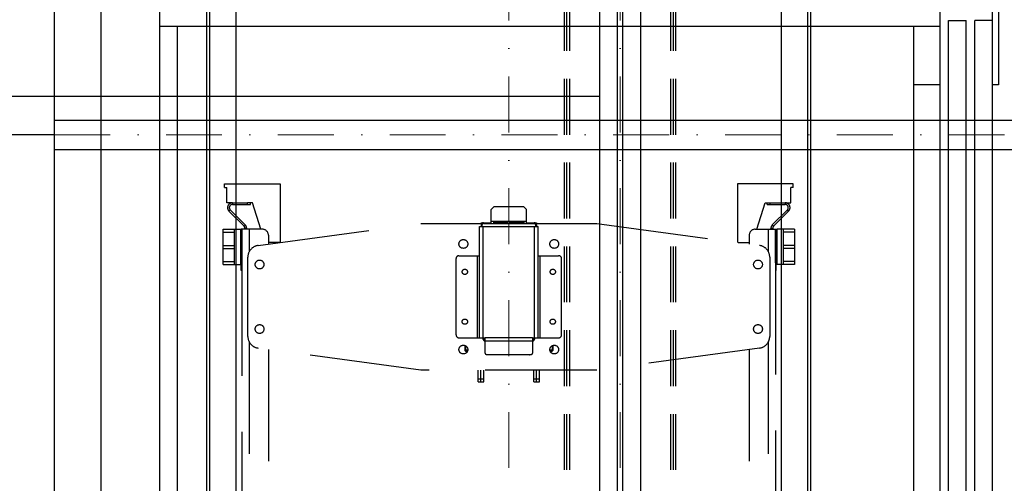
# Model space of a CAD drawing. Header units: millimetres. Extents: x 132157 to 155303, y 33763 to 45643.
# Tile 65 of 256: x 140194 to 141313, y 39630 to 40157. Entities that reach past the tile are written whole.
import ezdxf

# ---------------------------------------------------------------- set-up
doc = ezdxf.new("R2010")
doc.units = ezdxf.units.MM
doc.header["$LTSCALE"] = 20
doc.header["$PDMODE"] = 35
doc.header["$PDSIZE"] = 10
doc.linetypes.add('ČERCHOVANÁ2', pattern=[12.7, 6.35, -3.175, 0, -3.175])
doc.linetypes.add('ČÁRKOVANÁ2', pattern=[9.525, 6.35, -3.175])
for name, color, linetype in [('KABINA', 5, 'Continuous'), ('KOTY', 7, 'Continuous'), ('PROTIVÁHA', 30, 'Continuous'), ('PŘEJEZD', 7, 'ČÁRKOVANÁ2'), ('VODÍTKA', 36, 'Continuous')]:
    doc.layers.add(name, color=color, linetype=linetype)
doc.layers.add('OSY', color=1, linetype='ČERCHOVANÁ2', lineweight=9)
doc.styles.get("Standard").update_dxf_attribs({"font": 'arial.ttf'})
doc.dimstyles.get("Standard").update_dxf_attribs({"dimscale": 20, "dimtxt": 3, "dimasz": 3, "dimexe": 1, "dimexo": 0, "dimgap": 1.5, "dimtad": 1, "dimdsep": 46, "dimtxsty": 'Standard', "dimcen": 0, "dimdle": 1, "dimclrd": 256, "dimclre": 256, "dimclrt": 256, "dimaunit": 1, "dimadec": 0, "dimazin": 0, "dimtfac": 0.6, "dimtmove": 0, "dimatfit": 3, "dimfxl": 0, "dimtolj": 1, "dimarcsym": 0})

# ---------------------------------------------------------------- blocks, each defined once
blk = doc.blocks.new('*D524')
at = {"layer": 'Defpoints', "color": 0, "ltscale": 0.5}
for p in [(139666.5, 40025.9), (140233.2, 40025.9), (140233.2, 38359.3)]:
    blk.add_point(p, dxfattribs=at)
at = {"layer": 'KOTY', "lineweight": -2, "ltscale": 0.5}
for p, q in [((140233.2, 40025.9), (139646.5, 40025.9)), ((139666.5, 38419.3), (139666.5, 39965.9)), ((140233.2, 38359.3), (139646.5, 38359.3))]:
    blk.add_line(p, q, dxfattribs=at)
at = {"layer": 'KOTY', "ltscale": 0.5}
for points in [[(139656.5, 39965.9), (139676.5, 39965.9), (139666.5, 40025.9)], [(139656.5, 38419.3), (139676.5, 38419.3), (139666.5, 38359.3)]]:
    blk.add_solid(points, dxfattribs=at)
at = {"layer": 'KOTY', "ltscale": 0.5, "insert": (139605.9, 39192.6), "char_height": 60, "attachment_point": 5, "rotation": 90}
blk.add_mtext('\\A1;2500', dxfattribs=at)
blk = doc.blocks.new('*D527')
at = {"layer": 'Defpoints', "color": 0, "ltscale": 0.5}
for p in [(139486.5, 40475.9), (140853.2, 40475.9), (140853.2, 37142.6)]:
    blk.add_point(p, dxfattribs=at)
at = {"layer": 'KOTY', "lineweight": -2, "ltscale": 0.5}
for p, q in [((140853.2, 40475.9), (139466.5, 40475.9)), ((139486.5, 37202.6), (139486.5, 40415.9)), ((140853.2, 37142.6), (139466.5, 37142.6))]:
    blk.add_line(p, q, dxfattribs=at)
at = {"layer": 'KOTY', "ltscale": 0.5}
for points in [[(139476.5, 40415.9), (139496.5, 40415.9), (139486.5, 40475.9)], [(139476.5, 37202.6), (139496.5, 37202.6), (139486.5, 37142.6)]]:
    blk.add_solid(points, dxfattribs=at)
at = {"layer": 'KOTY', "ltscale": 0.5, "insert": (139418.5, 38809.3), "char_height": 60, "attachment_point": 5, "rotation": 90}
blk.add_mtext('\\A1;TYČ 5000', dxfattribs=at)
blk = doc.blocks.new('*D529')
at = {"layer": 'Defpoints', "color": 0, "ltscale": 0.5}
for p in [(139486.5, 40683.9), (140853.2, 40683.9), (140853.2, 40069.3)]:
    blk.add_point(p, dxfattribs=at)
at = {"layer": 'KOTY', "lineweight": -2, "ltscale": 0.5}
for p, q in [((140853.2, 40683.9), (139466.5, 40683.9)), ((139486.5, 40129.3), (139486.5, 40623.9)), ((140853.2, 40069.3), (139466.5, 40069.3))]:
    blk.add_line(p, q, dxfattribs=at)
at = {"layer": 'KOTY', "ltscale": 0.5}
for points in [[(139476.5, 40623.9), (139496.5, 40623.9), (139486.5, 40683.9)], [(139476.5, 40129.3), (139496.5, 40129.3), (139486.5, 40069.3)]]:
    blk.add_solid(points, dxfattribs=at)
at = {"layer": 'KOTY', "ltscale": 0.5, "insert": (139418.5, 40376.6), "char_height": 60, "attachment_point": 5, "rotation": 90}
blk.add_mtext('\\A1;TYČ 922', dxfattribs=at)
blk = doc.blocks.new('*D599')
at = {"layer": 'Defpoints', "color": 0, "ltscale": 0.5}
for p in [(139306.5, 40452.6), (140401.2, 40452.6), (140401.2, 37642.6)]:
    blk.add_point(p, dxfattribs=at)
at = {"layer": 'KOTY', "lineweight": -2, "ltscale": 0.5}
for p, q in [((140401.2, 40452.6), (139286.5, 40452.6)), ((139306.5, 37702.6), (139306.5, 40392.6)), ((140401.2, 37642.6), (139286.5, 37642.6))]:
    blk.add_line(p, q, dxfattribs=at)
at = {"layer": 'KOTY', "ltscale": 0.5}
for points in [[(139296.5, 40392.6), (139316.5, 40392.6), (139306.5, 40452.6)], [(139296.5, 37702.6), (139316.5, 37702.6), (139306.5, 37642.6)]]:
    blk.add_solid(points, dxfattribs=at)
at = {"layer": 'KOTY', "ltscale": 0.5, "insert": (139238.5, 39047.6), "char_height": 60, "attachment_point": 5, "rotation": 90}
blk.add_mtext('\\A1;TYČ 4215', dxfattribs=at)
blk = doc.blocks.new('*D600')
at = {"layer": 'Defpoints', "color": 0, "ltscale": 0.5}
for p in [(139126.5, 40452.6), (140405.8, 40452.6), (140179.8, 34309.3)]:
    blk.add_point(p, dxfattribs=at)
at = {"layer": 'KOTY', "lineweight": -2, "ltscale": 0.5}
for p, q in [((140405.8, 40452.6), (139106.5, 40452.6)), ((139126.5, 34369.3), (139126.5, 40392.6)), ((140179.8, 34309.3), (139106.5, 34309.3))]:
    blk.add_line(p, q, dxfattribs=at)
at = {"layer": 'KOTY', "ltscale": 0.5}
for points in [[(139116.5, 40392.6), (139136.5, 40392.6), (139126.5, 40452.6)], [(139116.5, 34369.3), (139136.5, 34369.3), (139126.5, 34309.3)]]:
    blk.add_solid(points, dxfattribs=at)
at = {"layer": 'KOTY', "ltscale": 0.5, "insert": (139058.4, 37380.9), "char_height": 60, "attachment_point": 5, "rotation": 90}
blk.add_mtext('\\A1;CELKOVÁ DÉLKA VODÍTEK PROTIVÁHY 9215', dxfattribs=at)
blk = doc.blocks.new('*D531')
at = {"layer": 'Defpoints', "color": 0, "ltscale": 0.5}
for p in [(138946.5, 40683.9), (140591.2, 40683.9), (140179.8, 34309.3)]:
    blk.add_point(p, dxfattribs=at)
at = {"layer": 'KOTY', "lineweight": -2, "ltscale": 0.5}
for p, q in [((140591.2, 40683.9), (138926.5, 40683.9)), ((138946.5, 34369.3), (138946.5, 40623.9)), ((140179.8, 34309.3), (138926.5, 34309.3))]:
    blk.add_line(p, q, dxfattribs=at)
at = {"layer": 'KOTY', "ltscale": 0.5}
for points in [[(138936.5, 40623.9), (138956.5, 40623.9), (138946.5, 40683.9)], [(138936.5, 34369.3), (138956.5, 34369.3), (138946.5, 34309.3)]]:
    blk.add_solid(points, dxfattribs=at)
at = {"layer": 'KOTY', "ltscale": 0.5, "insert": (138878.4, 37496.6), "char_height": 60, "attachment_point": 5, "rotation": 90}
blk.add_mtext('\\A1;CELKOVÁ DÉLKA VODÍTEK KLECE 9562', dxfattribs=at)
blk = doc.blocks.new('*U220')
at = {"layer": 'OSY', "ltscale": 0.5}
blk.add_line((-576.7, 0), (576.7, 0), dxfattribs=at)
at = {"layer": 'PROTIVÁHA', "ltscale": 0.5}
for p, q in [((-576.7, 16.7), (576.7, 16.7)), ((-576.7, -16.7), (576.7, -16.7))]:
    blk.add_line(p, q, dxfattribs=at)
blk = doc.blocks.new('*D625')
at = {"layer": 'Defpoints', "color": 0, "ltscale": 0.5}
for p in [(139666.5, 40285.9), (140233.2, 40285.9), (140233.2, 40025.9)]:
    blk.add_point(p, dxfattribs=at)
at = {"layer": 'KOTY', "lineweight": -2, "ltscale": 0.5}
for p, q in [((140233.2, 40285.9), (139646.5, 40285.9)), ((139666.5, 40085.9), (139666.5, 40225.9)), ((140233.2, 40025.9), (139646.5, 40025.9))]:
    blk.add_line(p, q, dxfattribs=at)
at = {"layer": 'KOTY', "ltscale": 0.5}
for points in [[(139656.5, 40225.9), (139676.5, 40225.9), (139666.5, 40285.9)], [(139656.5, 40085.9), (139676.5, 40085.9), (139666.5, 40025.9)]]:
    blk.add_solid(points, dxfattribs=at)
at = {"layer": 'KOTY', "ltscale": 0.5, "insert": (139605.9, 40155.9), "char_height": 60, "attachment_point": 5, "rotation": 90}
blk.add_mtext('\\A1;260', dxfattribs=at)

msp = doc.modelspace()

# ---------------------------------------------------------------- linework, layer by layer
at = {"layer": 'KABINA', "ltscale": 0.5}
for p, q in [((140353.1698, 38692.5921), (140353.1698, 40182.5917)), ((140373.1698, 38749.2588), (140373.1698, 40149.2584))]:
    msp.add_line(p, q, dxfattribs=at)
at = {"layer": 'KABINA', "flags": 128}
for points in [[(141299.8365, 40082.5909), (141299.8365, 40409.2576), (141306.5031, 40409.2576), (141306.5031, 40082.5909), (141299.8365, 40082.5909)], [(141239.8365, 40182.5917), (141239.8365, 39927.9272)], [(140353.1698, 40149.2584), (141239.8365, 40149.2584)], [(141209.8365, 40149.2584), (141209.8365, 39927.9272)], [(141239.8365, 40082.5909), (141209.8365, 40082.5909)], [(141209.8365, 39927.9272), (141209.8365, 38749.2588)], [(141239.8365, 39927.9272), (141239.8365, 38749.2588)]]:
    msp.add_lwpolyline(points, dxfattribs=at)
at = {"layer": 'KOTY', "flags": 128}
for points in [[(141249.8365, 39927.9272), (141249.8365, 40155.925)], [(141249.8365, 40155.925), (141269.8381, 40155.925)], [(141269.8365, 39927.9272), (141269.8381, 40155.925)], [(141279.8365, 39927.9272), (141279.8365, 40155.925)], [(141299.8365, 40155.925), (141279.8365, 40155.925)], [(141299.8365, 39927.9272), (141299.8365, 40155.925)], [(141249.8365, 38752.5921), (141249.8365, 39927.9272)], [(141269.8381, 38752.5921), (141269.8365, 39927.9272)], [(141279.8365, 38752.5921), (141279.8365, 39927.9272)], [(141299.8365, 38752.5921), (141299.8365, 39927.9272)]]:
    msp.add_lwpolyline(points, dxfattribs=at)
at = {"layer": 'OSY', "ltscale": 0.5}
for p, q in [((140749.8365, 34309.2588), (140749.8365, 40699.2588)), ((140876.5031, 34309.2588), (140876.5031, 40699.2588))]:
    msp.add_line(p, q, dxfattribs=at)
at = {"layer": 'PROTIVÁHA', "ltscale": 0.5}
for p, q in [((140233.1698, 34309.2588), (140233.1698, 40699.2588)), ((140286.5031, 34309.2588), (140286.5031, 40699.2588))]:
    msp.add_line(p, q, dxfattribs=at)
at = {"layer": 'PŘEJEZD', "ltscale": 0.5}
for p, q in [((140853.1698, 38457.2588), (140853.1698, 40373.2588)), ((140899.8365, 38457.2588), (140899.8365, 40373.2588)), ((140873.5031, 38457.2588), (140873.5031, 40360.5921)), ((140879.5031, 38457.2588), (140879.5031, 40360.5921)), ((140406.5031, 38692.5921), (140406.5031, 40182.5917)), ((140409.8365, 38692.5921), (140409.8365, 40182.5917)), ((140439.8365, 38692.5921), (140439.8365, 40182.5917)), ((140813.1698, 38692.5921), (140813.1698, 40182.5921)), ((140815.8365, 38692.5921), (140815.8365, 40182.5921)), ((140819.1165, 38692.5921), (140819.1165, 40182.5921)), ((140933.8898, 38692.5921), (140933.8898, 40182.5921)), ((140937.1698, 38692.5921), (140937.1698, 40182.5921)), ((140939.8365, 38692.5921), (140939.8365, 40182.5921)), ((141059.8365, 38659.2588), (141059.8365, 40182.5917)), ((141089.8365, 38692.5921), (141089.8365, 40182.5917)), ((141093.1698, 38692.5921), (141093.1698, 40182.5917))]:
    msp.add_line(p, q, dxfattribs=at)
at = {"layer": 'PŘEJEZD'}
for p, q in [((140426.5031, 39966.1289), (140426.5031, 39970.1289)), ((140426.5031, 39970.1289), (140489.8365, 39970.1289)), ((140426.5031, 39966.1289), (140429.1698, 39966.1289)), ((140429.1698, 39948.7955), (140429.1698, 39966.1289)), ((140489.8365, 39970.1289), (140489.8365, 39903.5639)), ((141009.8365, 39970.1289), (141009.8365, 39903.5639)), ((141073.1698, 39970.1289), (141009.8365, 39970.1289)), ((141070.5031, 39948.7955), (141070.5031, 39966.1289)), ((141073.1698, 39966.1289), (141070.5031, 39966.1289)), ((141073.1698, 39966.1289), (141073.1698, 39970.1289)), ((140435.6898, 39948.7955), (140429.1698, 39948.7955)), ((140431.7205, 39939.213), (140433.1348, 39940.6272)), ((140450.2451, 39923.5169), (140433.1348, 39940.6272)), ((140435.6898, 39948.7955), (140435.6898, 39946.7955)), ((140435.6898, 39948.7955), (140452.8046, 39948.7955)), ((140435.6898, 39946.7955), (140456.138, 39946.7955)), ((140452.8046, 39946.7955), (140452.8046, 39948.7955)), ((140458.5031, 39948.7955), (140452.8046, 39948.7955)), ((140456.138, 39946.7955), (140456.138, 39948.7955)), ((140467.8306, 39918.5921), (140458.5031, 39948.7955)), ((140733.1698, 39944.5921), (140729.8365, 39941.2588)), ((140729.8365, 39925.2588), (140729.8365, 39941.2588)), ((140733.1698, 39944.5921), (140766.5031, 39944.5921)), ((140769.8365, 39941.2588), (140766.5031, 39944.5921)), ((140769.8365, 39925.2588), (140769.8365, 39941.2588)), ((141031.8423, 39918.5921), (141041.1698, 39948.7955)), ((141041.1698, 39948.7955), (141046.8683, 39948.7955)), ((141043.5349, 39946.7955), (141043.5349, 39948.7955)), ((141043.5349, 39946.7955), (141063.9832, 39946.7955)), ((141046.8683, 39946.7955), (141046.8683, 39948.7955)), ((141046.8683, 39948.7955), (141063.9832, 39948.7955)), ((141049.4279, 39923.5169), (141066.5382, 39940.6272)), ((141063.9832, 39948.7955), (141063.9832, 39946.7955)), ((141063.9832, 39948.7955), (141070.5031, 39948.7955)), ((141067.9524, 39939.213), (141066.5382, 39940.6272)), ((140448.8309, 39922.1026), (140431.7205, 39939.213)), ((141050.8421, 39922.1026), (141067.9524, 39939.213)), ((140425.1698, 39878.5921), (140425.1698, 39918.5921)), ((140425.1698, 39918.5921), (140445.1698, 39918.5921)), ((140437.8365, 39878.5921), (140437.8365, 39918.5921)), ((140445.1698, 39878.5921), (140445.1698, 39918.5921)), ((140445.7031, 39871.9255), (140445.7031, 39918.5921)), ((140446.5031, 39918.5921), (140445.7031, 39918.5921)), ((140446.5031, 39918.5921), (140446.5031, 39918.2608)), ((140469.8365, 39918.5921), (140446.5031, 39918.5921)), ((140446.5031, 39918.2608), (140446.5031, 39878.9235)), ((140450.2451, 39923.5169), (140448.8309, 39922.1026)), ((140449.8365, 39918.5921), (140449.8365, 39919.6749)), ((140451.8365, 39919.6749), (140449.8365, 39919.6749)), ((140451.8365, 39918.5921), (140451.8365, 39919.6749)), ((140454.8385, 39918.5921), (140454.8385, 39893.3356)), ((140464.7116, 39900.1571), (140649.8365, 39925.2588)), ((140649.8365, 39925.2588), (140719.1523, 39925.2588)), ((140716.5031, 39795.2588), (140716.5031, 39921.9255)), ((140716.5031, 39921.9255), (140783.1698, 39921.9255)), ((140718.5031, 39925.2588), (140718.5031, 39926.0588)), ((140718.5031, 39926.0588), (140729.8365, 39926.0588)), ((140718.5031, 39923.6188), (140718.5031, 39921.9255)), ((140718.5031, 39923.6188), (140719.3031, 39923.6188)), ((140719.3031, 39923.6188), (140719.3031, 39921.9255)), ((140719.8365, 39925.8006), (140719.8365, 39926.0588)), ((140720.8031, 39795.2588), (140720.8031, 39921.9255)), ((140720.9431, 39926.0588), (140720.9431, 39925.2588)), ((140720.9431, 39925.2588), (140778.7298, 39925.2588)), ((140725.1698, 39926.0588), (140725.1698, 39925.2588)), ((140728.5031, 39926.0588), (140728.5031, 39925.2588)), ((140729.8365, 39927.6988), (140769.8365, 39927.6988)), ((140732.5031, 39926.6064), (140732.5031, 39925.517)), ((140748.5031, 39926.6064), (140732.5031, 39926.6064)), ((140732.5031, 39926.2323), (140748.5031, 39926.2323)), ((140732.5031, 39925.517), (140748.5031, 39925.517)), ((140748.5031, 39925.517), (140748.5031, 39926.6064)), ((140751.1698, 39926.6064), (140751.1698, 39925.517)), ((140767.1698, 39926.6064), (140751.1698, 39926.6064)), ((140751.1698, 39926.2323), (140767.1698, 39926.2323)), ((140751.1698, 39925.517), (140767.1698, 39925.517)), ((140767.1698, 39925.517), (140767.1698, 39926.6064)), ((140769.8365, 39926.0588), (140778.7298, 39926.0588)), ((140771.1698, 39926.0588), (140771.1698, 39925.2588)), ((140774.5031, 39926.0588), (140774.5031, 39925.2588)), ((140778.7298, 39926.0588), (140778.7298, 39925.2588)), ((140778.8698, 39795.2588), (140778.8698, 39921.9255)), ((140779.2831, 39926.0588), (140781.1698, 39926.0588)), ((140779.8365, 39926.0588), (140779.8365, 39925.7789)), ((140780.3698, 39923.6188), (140780.3698, 39921.9255)), ((140781.1698, 39923.6188), (140780.3698, 39923.6188)), ((140780.5206, 39925.2588), (140849.8365, 39925.2588)), ((140781.1698, 39926.0588), (140781.1698, 39925.2588)), ((140781.1698, 39923.6188), (140781.1698, 39921.9255)), ((140783.1698, 39795.2588), (140783.1698, 39921.9255)), ((140849.8365, 39925.2588), (141034.9613, 39900.1571)), ((141029.8365, 39918.5921), (141053.1698, 39918.5921)), ((141044.8345, 39918.5921), (141044.8345, 39893.3356)), ((141047.8365, 39918.5921), (141047.8365, 39919.6749)), ((141047.8365, 39919.6749), (141049.8365, 39919.6749)), ((141049.4279, 39923.5169), (141050.8421, 39922.1026)), ((141049.8365, 39918.5921), (141049.8365, 39919.6749)), ((141053.1698, 39880.5921), (141053.1698, 39918.5921)), ((141053.1698, 39918.5921), (141053.9698, 39918.5921)), ((141053.9698, 39871.9255), (141053.9698, 39918.5921)), ((141054.5031, 39918.5921), (141054.5031, 39878.5921)), ((141074.5031, 39918.5921), (141054.5031, 39918.5921)), ((141061.8365, 39918.5921), (141061.8365, 39878.5921)), ((141074.5031, 39918.5921), (141074.5031, 39878.5921)), ((140425.1698, 39915.2588), (140437.8365, 39915.2588)), ((140446.5031, 39916.5921), (140445.7031, 39916.5921)), ((140476.5031, 39911.9255), (140476.5031, 39901.756)), ((141023.1698, 39911.9255), (141023.1698, 39901.756)), ((141053.1698, 39916.5921), (141053.9698, 39916.5921)), ((141074.5031, 39915.2588), (141061.8365, 39915.2588)), ((140425.1698, 39900.2588), (140437.8365, 39900.2588)), ((140425.1698, 39896.9255), (140437.8365, 39896.9255)), ((140489.0865, 39903.4622), (140476.5031, 39903.4622)), ((141010.5865, 39903.4622), (141023.1698, 39903.4622)), ((141074.5031, 39900.2588), (141061.8365, 39900.2588)), ((141074.5031, 39896.9255), (141061.8365, 39896.9255)), ((140453.1698, 39796.9062), (140453.1698, 39886.9447)), ((140689.8365, 39798.5921), (140689.8365, 39885.2588)), ((140693.1698, 39888.5921), (140716.5031, 39888.5921)), ((140714.2031, 39795.2588), (140714.2031, 39888.5921)), ((140783.1698, 39888.5921), (140806.5031, 39888.5921)), ((140785.4698, 39795.2588), (140785.4698, 39888.5921)), ((140809.8365, 39798.5921), (140809.8365, 39885.2588)), ((141046.5031, 39886.9447), (141046.5031, 39796.9062)), ((140425.1698, 39881.9255), (140437.8365, 39881.9255)), ((140425.1698, 39878.5921), (140445.1698, 39878.5921)), ((140446.5031, 39880.5921), (140445.7031, 39880.5921)), ((140446.5031, 39878.5921), (140445.7031, 39878.5921)), ((140446.5031, 39878.9235), (140446.5031, 38225.2588)), ((141053.1698, 39880.5921), (141053.1698, 38224.9275)), ((141053.1698, 39880.5921), (141053.9698, 39880.5921)), ((141053.1698, 39878.5921), (141053.9698, 39878.5921)), ((141074.5031, 39878.5921), (141054.5031, 39878.5921)), ((141074.5031, 39881.9255), (141061.8365, 39881.9255)), ((140446.5031, 39871.9255), (140445.7031, 39871.9255)), ((141053.1698, 39871.9255), (141053.9698, 39871.9255)), ((140693.1698, 39795.2588), (140722.8031, 39795.2588)), ((140721.5031, 39792.2801), (140721.5031, 39795.2588)), ((140722.8031, 39777.7762), (140722.8031, 39795.2588)), ((140776.8698, 39795.2588), (140722.8031, 39795.2588)), ((140776.8698, 39795.2588), (140776.8698, 39777.7762)), ((140776.8698, 39795.2588), (140806.5031, 39795.2588)), ((140778.1698, 39792.2801), (140778.1698, 39795.2588)), ((140454.8385, 39790.5154), (140454.8385, 38276.2395)), ((140649.8365, 39758.5921), (140464.7116, 39783.6938)), ((140699.8365, 39786.5589), (140699.8365, 39780.9255)), ((140700.5031, 39786.3163), (140700.5031, 39780.2588)), ((140776.8698, 39791.5349), (140722.8031, 39791.5349)), ((140799.1698, 39786.3163), (140799.1698, 39780.2588)), ((140799.8365, 39786.5589), (140799.8365, 39780.9255)), ((141034.9613, 39783.6938), (140849.8365, 39758.5921)), ((141044.8345, 39790.5154), (141044.8345, 38276.2395)), ((140476.5031, 39782.095), (140476.5031, 38278.5921)), ((140703.0522, 39781.2588), (140699.8365, 39781.2588)), ((140699.8365, 39780.9255), (140700.5031, 39780.2588)), ((140700.5031, 39780.2588), (140702.8462, 39780.2588)), ((140773.5365, 39776.1095), (140726.1365, 39776.1095)), ((140799.8365, 39781.2588), (140796.6207, 39781.2588)), ((140796.797, 39780.2588), (140799.1698, 39780.2588)), ((140799.1698, 39780.2588), (140799.8365, 39780.9255)), ((141023.1698, 39782.095), (141023.1698, 38278.5921)), ((140849.8365, 39758.5921), (140649.8365, 39758.5921)), ((140714.8365, 39745.2588), (140714.8365, 39758.5921)), ((140718.1698, 39745.2588), (140718.1698, 39758.5921)), ((140721.5031, 39745.2588), (140721.5031, 39758.5921)), ((140778.1698, 39745.2588), (140778.1698, 39758.5921)), ((140781.5031, 39745.2588), (140781.5031, 39758.5921)), ((140784.8365, 39745.2588), (140784.8365, 39758.5921)), ((140714.8365, 39748.5921), (140721.5031, 39748.5921)), ((140714.8365, 39745.2588), (140721.5031, 39745.2588)), ((140778.1698, 39748.5921), (140784.8365, 39748.5921)), ((140778.1698, 39745.2588), (140784.8365, 39745.2588))]:
    msp.add_line(p, q, dxfattribs=at)
for centre, radius in [((140698.1698, 39901.9255), 5), ((140801.5031, 39901.9255), 5), ((140466.5031, 39878.5921), 5), ((140699.8365, 39870.2588), 3), ((140799.8365, 39870.2588), 3), ((141033.1698, 39878.5921), 5), ((140466.5031, 39805.2588), 5), ((140699.8365, 39813.5921), 3), ((140799.8365, 39813.5921), 3), ((141033.1698, 39805.2588), 5), ((140698.1698, 39781.9255), 5), ((140801.5031, 39781.9255), 5)]:
    msp.add_circle(centre, radius, dxfattribs=at)
for centre, radius, start, end in [((140435.6898, 39943.1822), 5.6133, 90, 225), ((140435.6898, 39943.1822), 3.6133, 90, 225), ((141063.9832, 39943.1822), 5.6133, 315, 90), ((141063.9832, 39943.1822), 3.6133, 315, 90), ((140446.4031, 39919.6749), 3.4333, 0, 45), ((140446.4031, 39919.6749), 5.4333, 0, 45), ((140469.8365, 39911.9255), 6.6667, 0, 90), ((140720.9431, 39923.6188), 2.44, 90, 180), ((140720.9431, 39923.6188), 1.64, 90, 180), ((140778.7298, 39923.6188), 2.44, 0, 90), ((140778.7298, 39923.6188), 1.64, 0, 90), ((141029.8365, 39911.9255), 6.6667, 90, 180), ((141053.2698, 39919.6749), 5.4333, 135, 180), ((141053.2698, 39919.6749), 3.4333, 135, 180), ((140466.5031, 39886.9447), 13.3333, 97.7218258, 180), ((141033.1698, 39886.9447), 13.3333, 0, 82.2781742), ((140693.1698, 39885.2588), 3.3333, 90, 180), ((140806.5031, 39885.2588), 3.3333, 0, 90), ((140466.5031, 39796.9062), 13.3333, 180, 262.2781742), ((140693.1698, 39798.5921), 3.3333, 180, 270), ((140726.5031, 39796.5921), 6.6667, 191.740527, 236.0934084), ((140773.1698, 39796.5921), 6.6667, 303.9065916, 348.259473), ((140806.5031, 39798.5921), 3.3333, 270, 0), ((141033.1698, 39796.9062), 13.3333, 277.7218258, 0)]:
    msp.add_arc(centre, radius, start, end, dxfattribs=at)
for points, knots in [([(140722.8031, 39777.7762), (140722.8031, 39777.6658), (140722.852, 39777.4316), (140723.0556, 39777.1122), (140723.3732, 39776.8252), (140723.9631, 39776.4756), (140724.9003, 39776.1856), (140725.7091, 39776.1095), (140726.1365, 39776.1095)], [0, 0, 0, 0, 0.082282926, 0.173142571, 0.277885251, 0.398445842, 0.681599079, 1, 1, 1, 1]), ([(140773.5365, 39776.1095), (140773.9638, 39776.1095), (140774.7727, 39776.1856), (140775.7098, 39776.4756), (140776.2997, 39776.8252), (140776.6173, 39777.1122), (140776.8209, 39777.4316), (140776.8698, 39777.6658), (140776.8698, 39777.7762)], [0, 0, 0, 0, 0.318400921, 0.601554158, 0.722114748, 0.826857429, 0.917717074, 1, 1, 1, 1])]:
    msp.add_open_spline(points, degree=3, knots=knots, dxfattribs=at)
at = {"layer": 'VODÍTKA', "ltscale": 0.5}
for p, q in [((140406.5031, 34309.2588), (140406.5031, 40699.2588)), ((140409.8365, 34309.2588), (140409.8365, 40699.2588)), ((140439.8365, 34309.2588), (140439.8365, 40699.2588)), ((140853.1698, 34309.2588), (140853.1698, 40699.2588)), ((140873.5031, 34309.2588), (140873.5031, 40699.2588)), ((140879.5031, 34309.2588), (140879.5031, 40699.2588)), ((140899.8365, 34309.2588), (140899.8365, 40699.2588)), ((141059.8365, 34309.2588), (141059.8365, 40699.2588)), ((141089.8365, 34309.2588), (141089.8365, 40699.2588)), ((141093.1698, 34309.2588), (141093.1698, 40699.2588))]:
    msp.add_line(p, q, dxfattribs=at)

# ---------------------------------------------------------------- block references
at = {"layer": 'OSY', "color": 0, "linetype": 'ByBlock', "lineweight": -2}
msp.add_blockref('*U220', (140809.8365, 40025.9255), dxfattribs=at)

# ---------------------------------------------------------------- dimensions: what is measured, and where the dimension line sits
at = {"layer": 'KOTY', "ltscale": 0.5}
for base, p1, p2, text, picture, middle in [((138946.5031, 40683.9255), (140179.8365, 34309.2588), (140591.2367, 40683.9255), 'CELKOVÁ DÉLKA VODÍTEK KLECE <>', '*D531', (138878.4199, 37496.5921)), ((139486.5031, 40683.9255), (140853.1698, 40069.2588), (140853.1698, 40683.9255), 'TYČ <>', '*D529', (139418.5427, 40376.5921)), ((139486.5031, 40475.9255), (140853.1698, 37142.5921), (140853.1698, 40475.9255), 'TYČ <>', '*D527', (139418.5427, 38809.2588)), ((139126.5031, 40452.5921), (140179.8365, 34309.2588), (140405.8365, 40452.5921), 'CELKOVÁ DÉLKA VODÍTEK PROTIVÁHY <>', '*D600', (139058.4199, 37380.9255)), ((139306.5031, 40452.5921), (140401.1698, 37642.5921), (140401.1698, 40452.5921), 'TYČ <>', '*D599', (139238.5427, 39047.5921))]:
    dim = msp.add_linear_dim(base=base, p1=p1, p2=p2, angle=90, text=text, dimstyle='Standard', override={"dimlfac": 1.5}, dxfattribs=at)
    dim.commit()
    dim.dimension.update_dxf_attribs({"geometry": picture, "text_midpoint": middle})
for base, p1, p2, override, picture, middle in [((139666.5031, 40285.9255), (140233.1698, 40025.9255), (140233.1698, 40285.9255), {"dimfxl": 1.25}, '*D625', (139605.8688, 40155.9255)), ((139666.5031, 40025.9255), (140233.1698, 38359.2588), (140233.1698, 40025.9255), {"dimlfac": 1.5}, '*D524', (139605.8688, 39192.5921))]:
    dim = msp.add_linear_dim(base=base, p1=p1, p2=p2, angle=90, dimstyle='Standard', override=override, dxfattribs=at)
    dim.commit()
    dim.dimension.update_dxf_attribs({"geometry": picture, "text_midpoint": middle})

doc.saveas('drawing.dxf')
